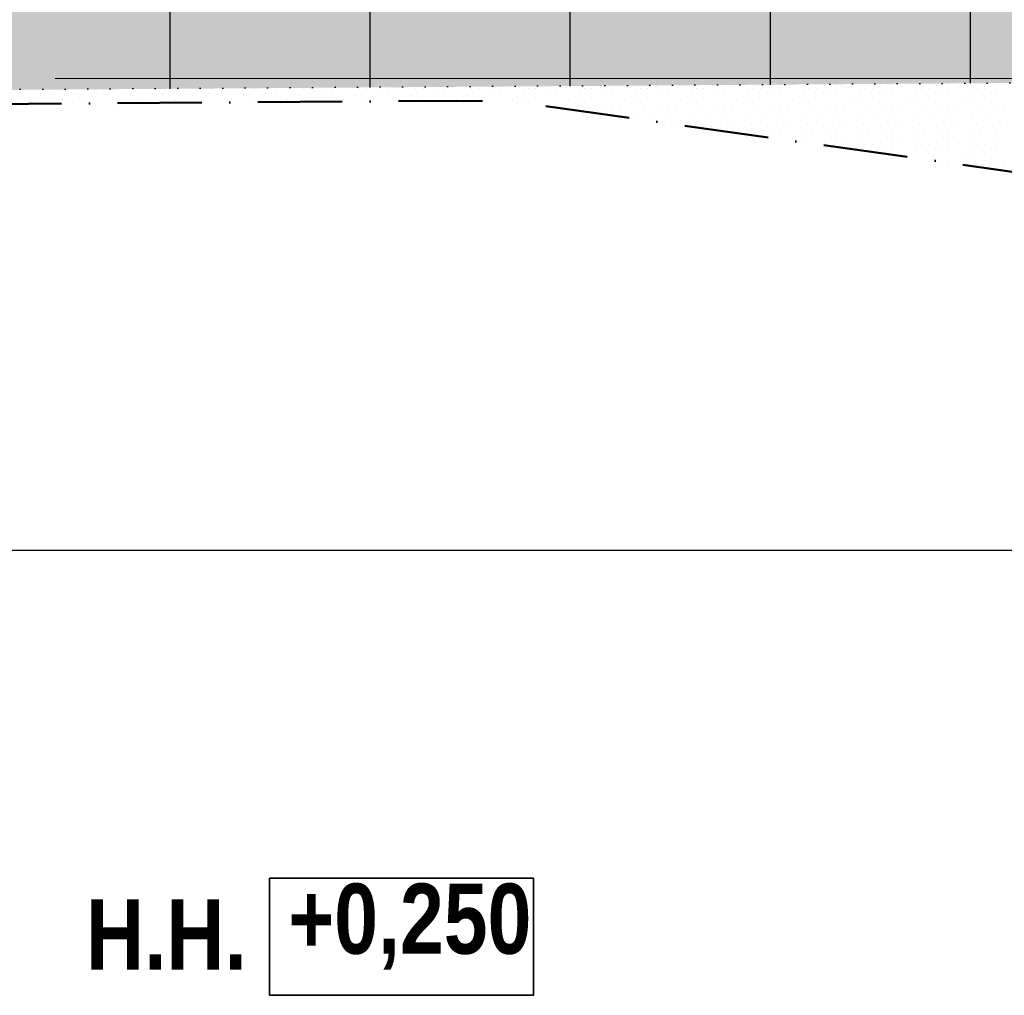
# Model space of a CAD drawing. Header units: millimetres. Extents: x -211955 to 157391, y -241491 to 94238.
# Tile 51 of 138: x -5167 to -1660, y -66919 to -63444. Entities that reach past the tile are written whole.
import ezdxf

# ---------------------------------------------------------------- set-up
doc = ezdxf.new("R2010")
doc.units = ezdxf.units.MM
doc.header["$PDMODE"] = 65
doc.linetypes.add('Cerchovana_1', pattern=[500, 300, -100, 0, -100])
doc.linetypes.add('Teckovana 0.5x_2', pattern=[80, 0, -80])
for name, color, linetype, lineweight in [('XR$1$PODKLAD_1', 7, 'Continuous', 25), ('XR$2$PŮDORYS 1.NP - STÁVAJÍCÍ_1', 7, 'Continuous', 25), ('XR$3$SITUACE - BOURÁNÍ_1', 7, 'Continuous', 25), ('XR$4$SITUACE - BOURÁNÍ - KOTY_1', 7, 'Continuous', 25)]:
    doc.layers.add(name, color=color, linetype=linetype, lineweight=lineweight)
doc.styles.add('ARIALNARROW', font='ARIALN.TTF')
doc.dimstyles.new('DIMSTYLE_4', dxfattribs={"dimtxt": 250, "dimasz": 300, "dimexe": 0, "dimexo": 0, "dimgap": 125, "dimtad": 2, "dimlfac": 0.001, "dimrnd": 0.05, "dimzin": 4, "dimdsep": 46, "dimtxsty": 'ARIALNARROW', "dimblk1": 'ALL_ML_STRICH', "dimblk2": 'ALL_ML_STRICH', "dimsah": 1, "dimcen": 0, "dimclrd": 6, "dimclre": 6, "dimclrt": 6, "dimadec": 0, "dimazin": 0, "dimtfac": 1, "dimtdec": 0, "dimtix": 1, "dimtmove": 2, "dimatfit": 3, "dimfxl": 0, "dimtzin": 0, "dimlwd": 0, "dimlwe": 18, "dimarcsym": 0})

# ---------------------------------------------------------------- blocks, each defined once
blk = doc.blocks.new('VZOR_0')
at = {"layer": 'XR$3$SITUACE - BOURÁNÍ_1', "color": 204, "linetype": 'Continuous', "lineweight": 13}
for p, q in [((-3824.6, -63684.6), (-3824.6, -63684.6)), ((-3624.6, -63684.6), (-3624.6, -63684.6)), ((-3424.6, -63684.6), (-3424.6, -63684.6)), ((-3224.6, -63684.6), (-3224.6, -63684.6)), ((-3100, -63680), (-3100, -63680)), ((-3024.6, -63684.6), (-3024.6, -63684.6)), ((-2900, -63680), (-2900, -63680)), ((-2824.6, -63684.6), (-2824.6, -63684.6)), ((-2700, -63680), (-2700, -63680)), ((-2624.6, -63684.6), (-2624.6, -63684.6)), ((-2500, -63680), (-2500, -63680)), ((-2458.2, -63676.4), (-2458.2, -63676.4)), ((-2424.6, -63684.6), (-2424.6, -63684.6)), ((-2300, -63680), (-2300, -63680)), ((-2258.2, -63676.4), (-2258.2, -63676.4)), ((-2224.6, -63684.6), (-2224.6, -63684.6)), ((-2100, -63680), (-2100, -63680)), ((-2058.2, -63676.4), (-2058.2, -63676.4)), ((-2024.6, -63684.6), (-2024.6, -63684.6)), ((-1900, -63680), (-1900, -63680)), ((-1858.2, -63676.4), (-1858.2, -63676.4)), ((-1824.6, -63684.6), (-1824.6, -63684.6)), ((-1700, -63680), (-1700, -63680)), ((-5131.2, -63719.8), (-5131.2, -63719.8)), ((-5093, -63707), (-5093, -63707)), ((-5057.2, -63711.8), (-5057.2, -63711.8)), ((-4971.2, -63710.4), (-4971.2, -63710.4)), ((-4931.2, -63719.8), (-4931.2, -63719.8)), ((-4893, -63707), (-4893, -63707)), ((-4857.2, -63711.8), (-4857.2, -63711.8)), ((-4771.2, -63710.4), (-4771.2, -63710.4)), ((-4731.2, -63719.8), (-4731.2, -63719.8)), ((-4693, -63707), (-4693, -63707)), ((-4657.2, -63711.8), (-4657.2, -63711.8)), ((-4571.2, -63710.4), (-4571.2, -63710.4)), ((-4531.2, -63719.8), (-4531.2, -63719.8)), ((-4530.2, -63690), (-4530.2, -63690)), ((-4493, -63707), (-4493, -63707)), ((-4457.2, -63711.8), (-4457.2, -63711.8)), ((-4371.2, -63710.4), (-4371.2, -63710.4)), ((-4331.2, -63719.8), (-4331.2, -63719.8)), ((-4330.2, -63690), (-4330.2, -63690)), ((-4293, -63707), (-4293, -63707)), ((-4257.2, -63711.8), (-4257.2, -63711.8)), ((-4171.2, -63710.4), (-4171.2, -63710.4)), ((-4156.6, -63687.8), (-4156.6, -63687.8)), ((-4131.2, -63719.8), (-4131.2, -63719.8)), ((-4130.2, -63690), (-4130.2, -63690)), ((-4093, -63707), (-4093, -63707)), ((-4057.2, -63711.8), (-4057.2, -63711.8)), ((-3971.2, -63710.4), (-3971.2, -63710.4)), ((-3956.6, -63687.8), (-3956.6, -63687.8)), ((-3931.2, -63719.8), (-3931.2, -63719.8)), ((-3930.2, -63690), (-3930.2, -63690)), ((-3893, -63707), (-3893, -63707)), ((-3857.2, -63711.8), (-3857.2, -63711.8)), ((-3771.2, -63710.4), (-3771.2, -63710.4)), ((-3756.6, -63687.8), (-3756.6, -63687.8)), ((-3731.2, -63719.8), (-3731.2, -63719.8)), ((-3730.2, -63690), (-3730.2, -63690)), ((-3693, -63707), (-3693, -63707)), ((-3657.2, -63711.8), (-3657.2, -63711.8)), ((-3571.2, -63710.4), (-3571.2, -63710.4)), ((-3556.6, -63687.8), (-3556.6, -63687.8)), ((-3531.2, -63719.8), (-3531.2, -63719.8)), ((-3530.2, -63690), (-3530.2, -63690)), ((-3493, -63707), (-3493, -63707)), ((-3457.2, -63711.8), (-3457.2, -63711.8)), ((-3371.2, -63710.4), (-3371.2, -63710.4)), ((-3356.6, -63687.8), (-3356.6, -63687.8)), ((-3331.2, -63719.8), (-3331.2, -63719.8)), ((-3330.2, -63690), (-3330.2, -63690)), ((-3293, -63707), (-3293, -63707)), ((-3257.2, -63711.8), (-3257.2, -63711.8)), ((-3171.2, -63710.4), (-3171.2, -63710.4)), ((-3156.6, -63687.8), (-3156.6, -63687.8)), ((-3131.2, -63719.8), (-3131.2, -63719.8)), ((-3130.2, -63690), (-3130.2, -63690)), ((-3093, -63707), (-3093, -63707)), ((-3057.2, -63711.8), (-3057.2, -63711.8)), ((-2971.2, -63710.4), (-2971.2, -63710.4)), ((-2956.6, -63687.8), (-2956.6, -63687.8)), ((-2931.2, -63719.8), (-2931.2, -63719.8)), ((-2930.2, -63690), (-2930.2, -63690)), ((-2893, -63707), (-2893, -63707)), ((-2857.2, -63711.8), (-2857.2, -63711.8)), ((-2771.2, -63710.4), (-2771.2, -63710.4)), ((-2756.6, -63687.8), (-2756.6, -63687.8)), ((-2731.2, -63719.8), (-2731.2, -63719.8)), ((-2730.2, -63690), (-2730.2, -63690)), ((-2693, -63707), (-2693, -63707)), ((-2657.2, -63711.8), (-2657.2, -63711.8)), ((-2571.2, -63710.4), (-2571.2, -63710.4)), ((-2556.6, -63687.8), (-2556.6, -63687.8)), ((-2531.2, -63719.8), (-2531.2, -63719.8)), ((-2530.2, -63690), (-2530.2, -63690)), ((-2493, -63707), (-2493, -63707)), ((-2457.2, -63711.8), (-2457.2, -63711.8)), ((-2371.2, -63710.4), (-2371.2, -63710.4)), ((-2356.6, -63687.8), (-2356.6, -63687.8)), ((-2331.2, -63719.8), (-2331.2, -63719.8)), ((-2330.2, -63690), (-2330.2, -63690)), ((-2293, -63707), (-2293, -63707)), ((-2257.2, -63711.8), (-2257.2, -63711.8)), ((-2171.2, -63710.4), (-2171.2, -63710.4)), ((-2156.6, -63687.8), (-2156.6, -63687.8)), ((-2131.2, -63719.8), (-2131.2, -63719.8)), ((-2130.2, -63690), (-2130.2, -63690)), ((-2093, -63707), (-2093, -63707)), ((-2057.2, -63711.8), (-2057.2, -63711.8)), ((-1971.2, -63710.4), (-1971.2, -63710.4)), ((-1956.6, -63687.8), (-1956.6, -63687.8)), ((-1931.2, -63719.8), (-1931.2, -63719.8)), ((-1930.2, -63690), (-1930.2, -63690)), ((-1893, -63707), (-1893, -63707)), ((-1857.2, -63711.8), (-1857.2, -63711.8)), ((-1771.2, -63710.4), (-1771.2, -63710.4)), ((-1756.6, -63687.8), (-1756.6, -63687.8)), ((-1731.2, -63719.8), (-1731.2, -63719.8)), ((-1730.2, -63690), (-1730.2, -63690)), ((-1693, -63707), (-1693, -63707)), ((-5013, -63729.6), (-5013, -63729.6)), ((-4980, -63740), (-4980, -63740)), ((-4813, -63729.6), (-4813, -63729.6)), ((-4780, -63740), (-4780, -63740)), ((-4613, -63729.6), (-4613, -63729.6)), ((-4413, -63729.6), (-4413, -63729.6)), ((-4213, -63729.6), (-4213, -63729.6)), ((-4013, -63729.6), (-4013, -63729.6)), ((-3813, -63729.6), (-3813, -63729.6)), ((-3613, -63729.6), (-3613, -63729.6)), ((-3413, -63729.6), (-3413, -63729.6)), ((-3380, -63740), (-3380, -63740)), ((-3294.6, -63748.4), (-3294.6, -63748.4)), ((-3260.2, -63751.8), (-3260.2, -63751.8)), ((-3213, -63729.6), (-3213, -63729.6)), ((-3180, -63740), (-3180, -63740)), ((-3094.6, -63748.4), (-3094.6, -63748.4)), ((-3060.2, -63751.8), (-3060.2, -63751.8)), ((-3013, -63729.6), (-3013, -63729.6)), ((-2980, -63740), (-2980, -63740)), ((-2894.6, -63748.4), (-2894.6, -63748.4)), ((-2860.2, -63751.8), (-2860.2, -63751.8)), ((-2813, -63729.6), (-2813, -63729.6)), ((-2780, -63740), (-2780, -63740)), ((-2694.6, -63748.4), (-2694.6, -63748.4)), ((-2660.2, -63751.8), (-2660.2, -63751.8)), ((-2613, -63729.6), (-2613, -63729.6)), ((-2580, -63740), (-2580, -63740)), ((-2494.6, -63748.4), (-2494.6, -63748.4)), ((-2460.2, -63751.8), (-2460.2, -63751.8)), ((-2413, -63729.6), (-2413, -63729.6)), ((-2380, -63740), (-2380, -63740)), ((-2294.6, -63748.4), (-2294.6, -63748.4)), ((-2260.2, -63751.8), (-2260.2, -63751.8)), ((-2213, -63729.6), (-2213, -63729.6)), ((-2180, -63740), (-2180, -63740)), ((-2094.6, -63748.4), (-2094.6, -63748.4)), ((-2060.2, -63751.8), (-2060.2, -63751.8)), ((-2013, -63729.6), (-2013, -63729.6)), ((-1980, -63740), (-1980, -63740)), ((-1894.6, -63748.4), (-1894.6, -63748.4)), ((-1860.2, -63751.8), (-1860.2, -63751.8)), ((-1813, -63729.6), (-1813, -63729.6)), ((-1780, -63740), (-1780, -63740)), ((-1694.6, -63748.4), (-1694.6, -63748.4)), ((-1660.2, -63751.8), (-1660.2, -63751.8)), ((-3228, -63758.6), (-3228, -63758.6)), ((-3140, -63760), (-3140, -63760)), ((-3051.2, -63784.8), (-3051.2, -63784.8)), ((-3028, -63758.6), (-3028, -63758.6)), ((-2978.2, -63786), (-2978.2, -63786)), ((-2940, -63760), (-2940, -63760)), ((-2909.8, -63780.8), (-2909.8, -63780.8)), ((-2851.2, -63784.8), (-2851.2, -63784.8)), ((-2828, -63758.6), (-2828, -63758.6)), ((-2778.2, -63786), (-2778.2, -63786)), ((-2740, -63760), (-2740, -63760)), ((-2709.8, -63780.8), (-2709.8, -63780.8)), ((-2651.2, -63784.8), (-2651.2, -63784.8)), ((-2628, -63758.6), (-2628, -63758.6)), ((-2578.2, -63786), (-2578.2, -63786)), ((-2540, -63760), (-2540, -63760)), ((-2509.8, -63780.8), (-2509.8, -63780.8)), ((-2451.2, -63784.8), (-2451.2, -63784.8)), ((-2428, -63758.6), (-2428, -63758.6)), ((-2378.2, -63786), (-2378.2, -63786)), ((-2340, -63760), (-2340, -63760)), ((-2309.8, -63780.8), (-2309.8, -63780.8)), ((-2251.2, -63784.8), (-2251.2, -63784.8)), ((-2228, -63758.6), (-2228, -63758.6)), ((-2178.2, -63786), (-2178.2, -63786)), ((-2140, -63760), (-2140, -63760)), ((-2109.8, -63780.8), (-2109.8, -63780.8)), ((-2051.2, -63784.8), (-2051.2, -63784.8)), ((-2028, -63758.6), (-2028, -63758.6)), ((-1978.2, -63786), (-1978.2, -63786)), ((-1940, -63760), (-1940, -63760)), ((-1909.8, -63780.8), (-1909.8, -63780.8)), ((-1851.2, -63784.8), (-1851.2, -63784.8)), ((-1828, -63758.6), (-1828, -63758.6)), ((-1778.2, -63786), (-1778.2, -63786)), ((-1740, -63760), (-1740, -63760)), ((-1709.8, -63780.8), (-1709.8, -63780.8)), ((-2872, -63808.4), (-2872, -63808.4)), ((-2823.8, -63817.2), (-2823.8, -63817.2)), ((-2760.4, -63815.6), (-2760.4, -63815.6)), ((-2702.6, -63825.8), (-2702.6, -63825.8)), ((-2672, -63808.4), (-2672, -63808.4)), ((-2623.8, -63817.2), (-2623.8, -63817.2)), ((-2560.4, -63815.6), (-2560.4, -63815.6)), ((-2502.6, -63825.8), (-2502.6, -63825.8)), ((-2472, -63808.4), (-2472, -63808.4)), ((-2423.8, -63817.2), (-2423.8, -63817.2)), ((-2360.4, -63815.6), (-2360.4, -63815.6)), ((-2302.6, -63825.8), (-2302.6, -63825.8)), ((-2272, -63808.4), (-2272, -63808.4)), ((-2223.8, -63817.2), (-2223.8, -63817.2)), ((-2160.4, -63815.6), (-2160.4, -63815.6)), ((-2102.6, -63825.8), (-2102.6, -63825.8)), ((-2072, -63808.4), (-2072, -63808.4)), ((-2023.8, -63817.2), (-2023.8, -63817.2)), ((-1960.4, -63815.6), (-1960.4, -63815.6)), ((-1902.6, -63825.8), (-1902.6, -63825.8)), ((-1872, -63808.4), (-1872, -63808.4)), ((-1823.8, -63817.2), (-1823.8, -63817.2)), ((-1760.4, -63815.6), (-1760.4, -63815.6)), ((-1702.6, -63825.8), (-1702.6, -63825.8)), ((-1672, -63808.4), (-1672, -63808.4)), ((-2660, -63840), (-2660, -63840)), ((-2580, -63840), (-2580, -63840)), ((-2543.2, -63852.4), (-2543.2, -63852.4)), ((-2493.2, -63853), (-2493.2, -63853)), ((-2460, -63840), (-2460, -63840)), ((-2380, -63840), (-2380, -63840)), ((-2343.2, -63852.4), (-2343.2, -63852.4)), ((-2293.2, -63853), (-2293.2, -63853)), ((-2260, -63840), (-2260, -63840)), ((-2180, -63840), (-2180, -63840)), ((-2143.2, -63852.4), (-2143.2, -63852.4)), ((-2093.2, -63853), (-2093.2, -63853)), ((-2060, -63840), (-2060, -63840)), ((-1980, -63840), (-1980, -63840)), ((-1943.2, -63852.4), (-1943.2, -63852.4)), ((-1893.2, -63853), (-1893.2, -63853)), ((-1860, -63840), (-1860, -63840)), ((-1780, -63840), (-1780, -63840)), ((-1743.2, -63852.4), (-1743.2, -63852.4)), ((-1693.2, -63853), (-1693.2, -63853)), ((-2379.4, -63868), (-2379.4, -63868)), ((-2300, -63880), (-2300, -63880)), ((-2258.2, -63876.4), (-2258.2, -63876.4)), ((-2224.6, -63884.6), (-2224.6, -63884.6)), ((-2179.4, -63868), (-2179.4, -63868)), ((-2156.6, -63887.8), (-2156.6, -63887.8)), ((-2130.2, -63890), (-2130.2, -63890)), ((-2100, -63880), (-2100, -63880)), ((-2058.2, -63876.4), (-2058.2, -63876.4)), ((-2024.6, -63884.6), (-2024.6, -63884.6)), ((-1979.4, -63868), (-1979.4, -63868)), ((-1956.6, -63887.8), (-1956.6, -63887.8)), ((-1930.2, -63890), (-1930.2, -63890)), ((-1900, -63880), (-1900, -63880)), ((-1858.2, -63876.4), (-1858.2, -63876.4)), ((-1824.6, -63884.6), (-1824.6, -63884.6)), ((-1779.4, -63868), (-1779.4, -63868)), ((-1756.6, -63887.8), (-1756.6, -63887.8)), ((-1730.2, -63890), (-1730.2, -63890)), ((-1700, -63880), (-1700, -63880)), ((-2093, -63907), (-2093, -63907)), ((-2057.2, -63911.8), (-2057.2, -63911.8)), ((-2013, -63929.6), (-2013, -63929.6)), ((-1971.2, -63910.4), (-1971.2, -63910.4)), ((-1931.2, -63919.8), (-1931.2, -63919.8)), ((-1893, -63907), (-1893, -63907)), ((-1857.2, -63911.8), (-1857.2, -63911.8)), ((-1813, -63929.6), (-1813, -63929.6)), ((-1771.2, -63910.4), (-1771.2, -63910.4)), ((-1731.2, -63919.8), (-1731.2, -63919.8)), ((-1693, -63907), (-1693, -63907)), ((-1894.6, -63948.4), (-1894.6, -63948.4)), ((-1860.2, -63951.8), (-1860.2, -63951.8)), ((-1780, -63940), (-1780, -63940)), ((-1740, -63960), (-1740, -63960)), ((-1694.6, -63948.4), (-1694.6, -63948.4)), ((-1660.2, -63951.8), (-1660.2, -63951.8))]:
    blk.add_line(p, q, dxfattribs=at)
blk = doc.blocks.new('ALL_ML_STRICH')
at = {"color": 0, "linetype": 'ByBlock', "lineweight": -2}
for p, q in [((0, -0.5), (0, 0.5)), ((-0.3, -0.3), (0.3, 0.3)), ((-1, 0), (0.5, 0))]:
    blk.add_line(p, q, dxfattribs=at)
blk = doc.blocks.new('*D60')
at = {"layer": 'DEFPOINTS', "color": 6, "linetype": 'Continuous', "lineweight": 18}
for p in [(-12807.2, -63746.4), (-771.6, -64653.9), (-12807.2, -65332.8)]:
    blk.add_point(p, dxfattribs=at)
at = {"layer": 'XR$4$SITUACE - BOURÁNÍ - KOTY_1', "color": 6, "linetype": 'Continuous', "lineweight": -2}
for p, q in [((-12807.2, -64191.9), (-12807.2, -65332.8)), ((-771.6, -64983.1), (-771.6, -65332.8)), ((-12807.2, -65332.8), (-771.6, -65332.8))]:
    blk.add_line(p, q, dxfattribs=at)
at = {"layer": 'XR$4$SITUACE - BOURÁNÍ - KOTY_1', "color": 6, "linetype": 'Continuous', "lineweight": 18, "xscale": 300, "yscale": 300, "zscale": 300, "rotation": 180}
blk.add_blockref('ALL_ML_STRICH', (-12807.2, -65332.8), dxfattribs=at)
at = {"layer": 'XR$4$SITUACE - BOURÁNÍ - KOTY_1', "color": 6, "linetype": 'Continuous', "lineweight": 18, "xscale": 300, "yscale": 300, "zscale": 300}
blk.add_blockref('ALL_ML_STRICH', (-771.6, -65332.8), dxfattribs=at)
at = {"layer": 'XR$4$SITUACE - BOURÁNÍ - KOTY_1', "color": 6, "linetype": 'Continuous', "lineweight": 18, "insert": (-6754.4, -65107.8), "char_height": 250, "width": 1014.286, "attachment_point": 5, "style": 'ARIALNARROW'}
blk.add_mtext('\\W0.81;\\A1;{12.05}', dxfattribs=at)

msp = doc.modelspace()

# ---------------------------------------------------------------- hatches: boundary and pattern name
at = {"layer": 'XR$3$SITUACE - BOURÁNÍ_1', "linetype": 'Continuous', "lineweight": 25}
msp.add_hatch(color=254, dxfattribs=at).paths.add_polyline_path([(7295.185, -62367.041), (7330.211, -59695.399), (6922.017, -59681.339), (6922.017, -59773.892), (3797.017, -59773.892), (3797.017, -60873.892), (2007.017, -60873.892), (2007.017, -59773.892), (-652.983, -59773.892), (-652.983, -62653.892), (-11382.983, -62653.892), (-11382.983, -62049.582), (-16701.047, -61580.486), (-12807.211, -63746.414), (-765.665, -63663.495), (-771.576, -64653.932), (7263.345, -64758.523)], flags=0)
h = msp.add_hatch(dxfattribs=at)
h.set_pattern_fill('VZOR', scale=356.25, style=0, pattern_type=2)
h.set_pattern_definition([(0, (712.5, 712.5), (356.25, 356.25), [356.25, -356.25]), (90, (712.5, 712.5), (-356.25, 356.25), [356.25, -356.25])])
h.paths.add_polyline_path([(7295.185, -62367.041), (7330.211, -59695.399), (6922.017, -59681.339), (6922.017, -59773.892), (3797.017, -59773.892), (3797.017, -60873.892), (2007.017, -60873.892), (2007.017, -59773.892), (-652.983, -59773.892), (-652.983, -62653.892), (-11382.983, -62653.892), (-11382.983, -62049.582), (-16701.047, -61580.486), (-12807.211, -63746.414), (-765.665, -63663.495), (-771.576, -64653.932), (7263.345, -64758.523)], flags=0)

# ---------------------------------------------------------------- linework, layer by layer
at = {"layer": 'XR$1$PODKLAD_1', "color": 7, "linetype": 'Teckovana 0.5x_2', "lineweight": 25}
msp.add_line((-6366.441, -63699.737), (-765.665, -63663.495), dxfattribs=at)
at = {"layer": 'XR$2$PŮDORYS 1.NP - STÁVAJÍCÍ_1', "color": 251, "linetype": 'Continuous', "lineweight": 13}
msp.add_line((-5040.782, -63653.892), (-732.983, -63653.892), dxfattribs=at)
at = {"layer": 'XR$3$SITUACE - BOURÁNÍ_1', "color": 204, "linetype": 'Cerchovana_1', "lineweight": 50}
for p in [(-12820.021, -63796.504), (-1015.438, -64071.782)]:
    msp.add_line(p, (-3439.773, -63731.91), dxfattribs=at)
at = {"layer": 'XR$4$SITUACE - BOURÁNÍ - KOTY_1', "color": 7, "linetype": 'Continuous', "lineweight": 35}
msp.add_lwpolyline([(-4277.321, -66918.654), (-3337.321, -66918.654), (-3337.321, -66501.987), (-4277.321, -66501.987), (-4277.321, -66918.654)], dxfattribs=at)

# ---------------------------------------------------------------- block references
at = {"layer": 'XR$3$SITUACE - BOURÁNÍ_1', "color": 204, "linetype": 'Continuous', "lineweight": 13}
msp.add_blockref('VZOR_0', (0, 0), dxfattribs=at)

# ---------------------------------------------------------------- texts
at = {"layer": 'XR$4$SITUACE - BOURÁNÍ - KOTY_1', "color": 7, "linetype": 'Continuous', "lineweight": 35, "char_height": 250, "attachment_point": 7, "style": 'ARIALNARROW'}
for s, insert, width in [('\\W1.00;\\fArial Narrow|i0|b1|c0|p0;H.H. ', (-4930.654, -66826.987), 777.98572), ('\\W0.98;\\fArial Narrow|i0|b1|c0|p0;+0,250', (-4210.654, -66826.987), 996.319)]:
    msp.add_mtext(s, dxfattribs=dict(at, insert=insert, width=width))

# ---------------------------------------------------------------- dimensions: what is measured, and where the dimension line sits
at = {"layer": 'XR$4$SITUACE - BOURÁNÍ - KOTY_1', "color": 6, "linetype": 'Continuous', "lineweight": 18}
dim = msp.add_linear_dim(base=(-771.576, -65332.848), p1=(-12807.211, -64191.872), p2=(-771.576, -64983.055), dimstyle='DIMSTYLE_4', override={"dimpost": '<>', "dimclrd": 6, "dimclre": 6, "dimclrt": 6, "dimlwd": 0, "dimlwe": 18}, dxfattribs=at)
dim.commit()
dim.dimension.update_dxf_attribs({"geometry": '*D60', "text_midpoint": (-6754.394, -65107.848), "dimtype": 160})

doc.saveas('drawing.dxf')
